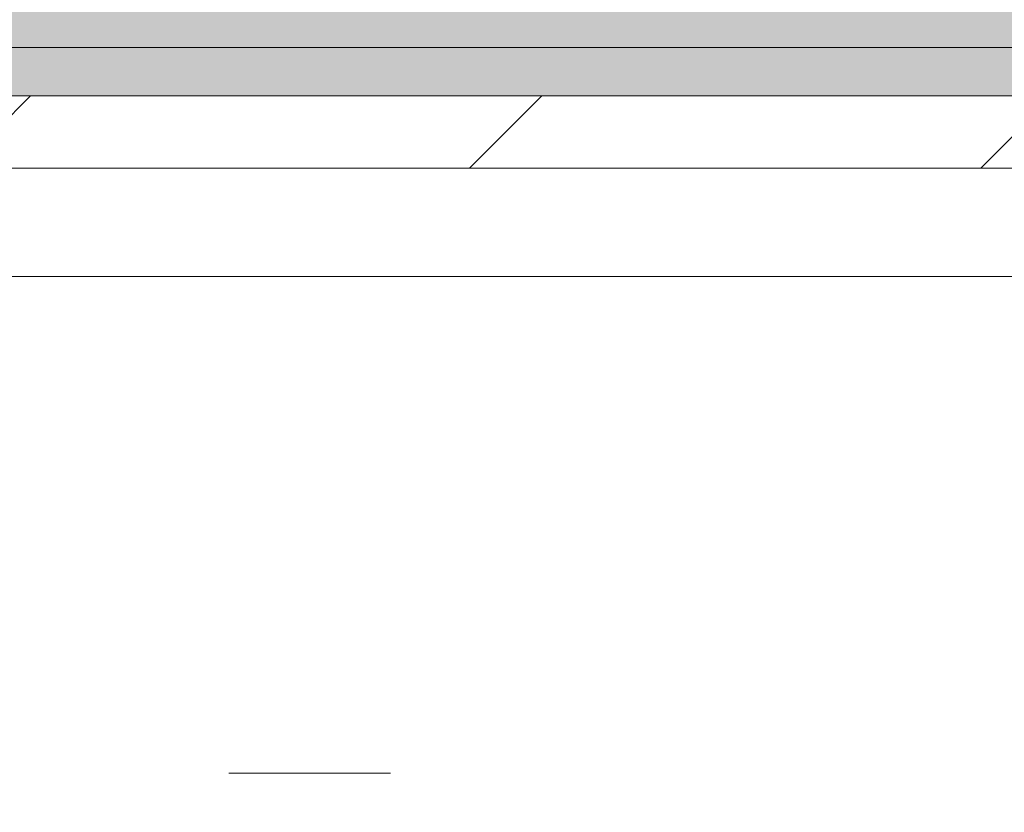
# Model space of a CAD drawing. Header units: millimetres. Extents: x 5980700 to 6194397, y -12939 to 2351883.
# Tile 81 of 124: x 6038248 to 6038453, y -2040 to -1875. Entities that reach past the tile are written whole.
import ezdxf

# ---------------------------------------------------------------- set-up
doc = ezdxf.new("R2010")
doc.units = ezdxf.units.MM
for name, color, linetype, lineweight in [('A-WALL', 113, 'Continuous', 18), ('A-WALL-PATT', 111, 'Continuous', 25), ('Q-CASE', 31, 'Continuous', 9)]:
    doc.layers.add(name, color=color, linetype=linetype, lineweight=lineweight)
pattern_1 = [(0, (2e-05, -3e-05), (812.8, 203.2), [33.528, -576.072, 33.528, -576.072, -3251.2]), (0, (2e-05, -3e-05), (812.8, 203.2), [-1219.2, 33.528, -1185.672, 33.528, -576.072, -1422.4]), (0, (2e-05, -3e-05), (812.8, 203.2), [-3048, 33.528, -372.872, 33.528, -982.472]), (120, (304.8, 101.6), (-582.3763620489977, 602.3054481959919), [33.52799999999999, -576.0719999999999, 33.52799999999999, -576.0719999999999, -3251.199999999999]), (120, (304.8, 101.6), (-582.3763620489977, 602.3054481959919), [-1219.2, 33.52799999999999, -1185.672, 33.52799999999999, -576.0719999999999, -1422.4]), (120, (304.8, 101.6), (-582.3763620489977, 602.3054481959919), [-3048, 33.52799999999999, -372.8719999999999, 33.52799999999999, -982.4719999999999]), (240, (406.4, 508), (-230.4236379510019, -805.5054481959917), [33.528, -576.072, 33.528, -576.072, -3251.2]), (240, (406.4, 508), (-230.4236379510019, -805.5054481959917), [-1219.2, 33.528, -1185.672, 33.528, -576.072, -1422.4]), (240, (406.4, 508), (-230.4236379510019, -805.5054481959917), [-3048, 33.528, -372.872, 33.528, -982.472])]
pattern_2 = [(216.87, (635, 1587.5), (4762.494328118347, 3175.008507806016), [793.75, -7143.75]), (206.565, (1587.5, 1111.25), (-1587.501456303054, -1587.499067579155), [1774.879, -1774.879]), (198.435, (1587.5, 317.5), (-3174.997452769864, -1587.50290376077), [1004.024, -4016.092])]

# ---------------------------------------------------------------- blocks, each defined once
blk = doc.blocks.new('Componentes de gabinete 9 - Componentes de gabinete 10-3871332-PLANTA DE CAIMENTO DE PISOS - TÉRREO')
at = {"layer": 'Q-CASE', "lineweight": 5}
h = blk.add_hatch(dxfattribs=at)
h.set_pattern_fill('FP_34', color=256, style=0, pattern_type=2)
h.set_pattern_definition(pattern_1)
h.paths.add_polyline_path([(-4291.627681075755, -2503.341032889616), (-4266.627681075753, -2503.341032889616), (-4266.627681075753, -2018.841821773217), (-4090.616646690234, -2018.841821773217), (-4090.616646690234, -1928.341032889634), (-1916.627681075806, -1928.341032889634), (-1916.627681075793, -2503.341032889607), (-1891.627681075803, -2503.341032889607), (-1891.627681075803, -1905.841032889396), (-4115.616646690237, -1905.841032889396), (-4115.616646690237, -1993.841821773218), (-4291.627681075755, -1993.841821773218), (-4291.627681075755, -2440.934425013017)])
h = blk.add_hatch(dxfattribs=at)
h.set_pattern_fill('FP_33', color=256, style=0, pattern_type=2)
h.set_pattern_definition(pattern_2)
h.paths.add_polyline_path([(-4291.627681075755, -2503.341032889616), (-4266.627681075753, -2503.341032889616), (-4266.627681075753, -2018.841821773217), (-4090.616646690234, -2018.841821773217), (-4090.616646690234, -1928.341032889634), (-1916.627681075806, -1928.341032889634), (-1916.627681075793, -2503.341032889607), (-1891.627681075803, -2503.341032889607), (-1891.627681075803, -1905.841032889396), (-4115.616646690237, -1905.841032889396), (-4115.616646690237, -1993.841821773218), (-4291.627681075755, -1993.841821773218), (-4291.627681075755, -2440.934425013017)])
h = blk.add_hatch(dxfattribs=at)
h.set_pattern_fill('FP_32', color=256, style=0, pattern_type=2)
h.set_pattern_definition(pattern_1)
h.paths.add_polyline_path([(-1916.627681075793, -2503.341032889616), (-1916.627681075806, -1928.341032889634), (-4090.616646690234, -1928.341032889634), (-4090.616646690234, -2018.841821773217), (-4266.627681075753, -2018.841821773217), (-4266.627681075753, -2503.341032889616), (-2157.504512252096, -2503.341032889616)])
h.paths.add_polyline_path([(-3110.634107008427, -2404.163083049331), (-3167.436296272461, -2399.394518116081), (-3221.157012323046, -2385.38959533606), (-3268.906719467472, -2363.038630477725), (-3308.194852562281, -2333.777107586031), (-3337.907475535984, -2297.861812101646), (-3354.729751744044, -2262.080064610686), (-3360.600275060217, -2223.341032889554), (-3354.729751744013, -2184.602001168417), (-3335.245784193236, -2144.961343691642), (-3308.194852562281, -2112.904958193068), (-3268.906719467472, -2083.643435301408), (-3221.157012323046, -2061.292470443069), (-3167.436296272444, -2047.287547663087), (-3110.634107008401, -2042.518982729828), (-3072.063723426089, -2045.756980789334), (-3073.614829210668, -2014.807732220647), (-3075.889238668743, -2009.253733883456), (-3076.651862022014, -2003.300731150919), (-3075.850939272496, -1997.352760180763), (-3073.29385822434, -1991.492903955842), (-3069.878323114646, -1987.058951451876), (-3065.11199704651, -1983.411764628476), (-3059.56534687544, -1981.119493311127), (-3053.61482921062, -1980.337716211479), (-3047.664311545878, -1981.119493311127), (-3040.81046620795, -1984.412028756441), (-3037.351335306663, -1987.058951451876), (-3033.614829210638, -1991.990953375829), (-3031.378719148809, -1997.352760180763), (-3030.577796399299, -2003.300731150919), (-3031.340419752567, -2009.253733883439), (-3033.614829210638, -2014.807732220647), (-3035.478337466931, -2051.831263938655), (-3033.390313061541, -2052.15085995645), (-3025.61542372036, -2054.643551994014), (-3000.111201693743, -2061.292470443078), (-2952.361494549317, -2083.643435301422), (-2913.073361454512, -2112.904958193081), (-2884.108826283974, -2147.229036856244), (-2866.538462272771, -2184.602001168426), (-2860.667938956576, -2223.341032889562), (-2866.538462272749, -2262.080064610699), (-2884.108826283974, -2299.453028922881), (-2913.073361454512, -2333.777107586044), (-2952.361494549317, -2363.038630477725), (-3000.111201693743, -2385.38959533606), (-3053.831917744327, -2399.394518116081)])
h.paths.add_polyline_path([(-2291.627681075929, -2404.16308304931), (-2348.429870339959, -2399.394518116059), (-2402.150586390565, -2385.38959533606), (-2451.939830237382, -2361.51959800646), (-2489.188426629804, -2333.777107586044), (-2518.152961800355, -2299.453028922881), (-2535.72332581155, -2262.080064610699), (-2541.593849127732, -2223.341032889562), (-2535.72332581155, -2184.602001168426), (-2518.152961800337, -2147.229036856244), (-2489.188426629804, -2112.904958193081), (-2449.90029353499, -2083.643435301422), (-2402.150586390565, -2061.292470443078), (-2348.42987034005, -2047.287547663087), (-2310.16307827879, -2044.075036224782), (-2311.627681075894, -2014.807732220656), (-2313.90209053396, -2009.253733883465), (-2314.664713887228, -2003.300731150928), (-2313.863791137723, -1997.352760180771), (-2311.306710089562, -1991.492903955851), (-2304.722171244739, -1984.634033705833), (-2303.124848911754, -1983.411764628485), (-2297.578198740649, -1981.119493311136), (-2291.627681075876, -1980.337716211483), (-2285.677163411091, -1981.119493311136), (-2280.130513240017, -1983.411764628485), (-2275.364187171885, -1987.058951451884), (-2271.62768107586, -1991.990953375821), (-2269.353271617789, -1997.637186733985), (-2268.590648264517, -2003.300731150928), (-2269.353271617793, -2009.253733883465), (-2271.62768107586, -2014.807732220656), (-2271.948652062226, -2044.171044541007), (-2234.825491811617, -2047.287547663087), (-2181.104775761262, -2061.292470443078), (-2133.355068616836, -2083.643435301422), (-2094.066935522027, -2112.904958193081), (-2065.102400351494, -2147.229036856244), (-2047.532036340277, -2184.60200116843), (-2041.661513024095, -2223.341032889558), (-2047.532036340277, -2262.080064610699), (-2065.102400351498, -2299.453028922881), (-2094.066935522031, -2333.777107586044), (-2133.355068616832, -2363.038630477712), (-2181.104775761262, -2385.389595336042), (-2234.825491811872, -2399.394518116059)])
h.paths.add_polyline_path([(-3853.614829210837, -2404.163083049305), (-3910.417018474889, -2399.394518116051), (-3964.137734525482, -2385.389595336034), (-4011.887441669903, -2363.038630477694), (-4055.841707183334, -2329.142378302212), (-4081.97028659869, -2296.553628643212), (-4098.118636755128, -2260.765137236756), (-4103.580997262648, -2223.341032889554), (-4097.710473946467, -2184.602001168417), (-4080.14010993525, -2147.229036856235), (-4051.175574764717, -2112.904958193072), (-4011.887441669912, -2083.643435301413), (-3964.137734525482, -2061.292470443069), (-3910.417018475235, -2047.287547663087), (-3872.19667104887, -2043.171977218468), (-3873.614829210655, -2014.807732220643), (-3875.889238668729, -2009.253733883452), (-3876.651862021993, -2003.300731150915), (-3875.850939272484, -1997.352760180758), (-3873.293858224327, -1991.492903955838), (-3868.415851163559, -1985.939869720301), (-3865.111997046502, -1983.411764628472), (-3859.565346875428, -1981.119493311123), (-3853.61482921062, -1980.337716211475), (-3847.664311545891, -1981.119493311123), (-3842.117661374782, -1983.411764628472), (-3837.351335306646, -1987.058951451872), (-3833.614829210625, -1991.990953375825), (-3831.378719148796, -1997.352760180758), (-3830.577796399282, -2003.300731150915), (-3831.340419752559, -2009.253733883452), (-3833.614829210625, -2014.807732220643), (-3833.935800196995, -2044.171044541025), (-3796.812639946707, -2047.287547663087), (-3743.091923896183, -2061.292470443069), (-3695.342216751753, -2083.643435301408), (-3651.387951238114, -2117.539687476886), (-3625.259371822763, -2150.128437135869), (-3609.111021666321, -2185.91692854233), (-3603.648661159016, -2223.341032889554), (-3609.519184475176, -2262.080064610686), (-3629.681102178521, -2302.524118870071), (-3656.054083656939, -2333.777107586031), (-3695.342216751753, -2363.038630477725), (-3743.091923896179, -2385.38959533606), (-3796.812639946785, -2399.394518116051), (-3847.738132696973, -2403.669732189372)])
h = blk.add_hatch(dxfattribs=at)
h.set_pattern_fill('FP_33', color=256, style=0, pattern_type=2)
h.set_pattern_definition(pattern_2)
h.paths.add_polyline_path([(-1916.627681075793, -2503.341032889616), (-1916.627681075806, -1928.341032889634), (-4090.616646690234, -1928.341032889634), (-4090.616646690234, -2018.841821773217), (-4266.627681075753, -2018.841821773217), (-4266.627681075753, -2503.341032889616), (-2157.504512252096, -2503.341032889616)])
h.paths.add_polyline_path([(-3110.634107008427, -2404.163083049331), (-3167.436296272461, -2399.394518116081), (-3221.157012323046, -2385.38959533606), (-3268.906719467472, -2363.038630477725), (-3308.194852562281, -2333.777107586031), (-3337.907475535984, -2297.861812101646), (-3354.729751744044, -2262.080064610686), (-3360.600275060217, -2223.341032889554), (-3354.729751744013, -2184.602001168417), (-3335.245784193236, -2144.961343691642), (-3308.194852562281, -2112.904958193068), (-3268.906719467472, -2083.643435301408), (-3221.157012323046, -2061.292470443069), (-3167.436296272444, -2047.287547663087), (-3110.634107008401, -2042.518982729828), (-3072.063723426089, -2045.756980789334), (-3073.614829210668, -2014.807732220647), (-3075.889238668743, -2009.253733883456), (-3076.651862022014, -2003.300731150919), (-3075.850939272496, -1997.352760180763), (-3073.29385822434, -1991.492903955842), (-3069.878323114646, -1987.058951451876), (-3065.11199704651, -1983.411764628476), (-3059.56534687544, -1981.119493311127), (-3053.61482921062, -1980.337716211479), (-3047.664311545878, -1981.119493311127), (-3040.81046620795, -1984.412028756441), (-3037.351335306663, -1987.058951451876), (-3033.614829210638, -1991.990953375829), (-3031.378719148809, -1997.352760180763), (-3030.577796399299, -2003.300731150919), (-3031.340419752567, -2009.253733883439), (-3033.614829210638, -2014.807732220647), (-3035.478337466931, -2051.831263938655), (-3033.390313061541, -2052.15085995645), (-3025.61542372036, -2054.643551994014), (-3000.111201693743, -2061.292470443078), (-2952.361494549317, -2083.643435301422), (-2913.073361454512, -2112.904958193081), (-2884.108826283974, -2147.229036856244), (-2866.538462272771, -2184.602001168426), (-2860.667938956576, -2223.341032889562), (-2866.538462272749, -2262.080064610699), (-2884.108826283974, -2299.453028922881), (-2913.073361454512, -2333.777107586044), (-2952.361494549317, -2363.038630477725), (-3000.111201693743, -2385.38959533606), (-3053.831917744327, -2399.394518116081)])
h.paths.add_polyline_path([(-2291.627681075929, -2404.16308304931), (-2348.429870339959, -2399.394518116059), (-2402.150586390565, -2385.38959533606), (-2451.939830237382, -2361.51959800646), (-2489.188426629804, -2333.777107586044), (-2518.152961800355, -2299.453028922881), (-2535.72332581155, -2262.080064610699), (-2541.593849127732, -2223.341032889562), (-2535.72332581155, -2184.602001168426), (-2518.152961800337, -2147.229036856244), (-2489.188426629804, -2112.904958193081), (-2449.90029353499, -2083.643435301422), (-2402.150586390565, -2061.292470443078), (-2348.42987034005, -2047.287547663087), (-2310.16307827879, -2044.075036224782), (-2311.627681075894, -2014.807732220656), (-2313.90209053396, -2009.253733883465), (-2314.664713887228, -2003.300731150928), (-2313.863791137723, -1997.352760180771), (-2311.306710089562, -1991.492903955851), (-2304.722171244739, -1984.634033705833), (-2303.124848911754, -1983.411764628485), (-2297.578198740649, -1981.119493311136), (-2291.627681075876, -1980.337716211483), (-2285.677163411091, -1981.119493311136), (-2280.130513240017, -1983.411764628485), (-2275.364187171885, -1987.058951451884), (-2271.62768107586, -1991.990953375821), (-2269.353271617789, -1997.637186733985), (-2268.590648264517, -2003.300731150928), (-2269.353271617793, -2009.253733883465), (-2271.62768107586, -2014.807732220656), (-2271.948652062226, -2044.171044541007), (-2234.825491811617, -2047.287547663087), (-2181.104775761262, -2061.292470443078), (-2133.355068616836, -2083.643435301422), (-2094.066935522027, -2112.904958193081), (-2065.102400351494, -2147.229036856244), (-2047.532036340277, -2184.60200116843), (-2041.661513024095, -2223.341032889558), (-2047.532036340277, -2262.080064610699), (-2065.102400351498, -2299.453028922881), (-2094.066935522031, -2333.777107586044), (-2133.355068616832, -2363.038630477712), (-2181.104775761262, -2385.389595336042), (-2234.825491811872, -2399.394518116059)])
h.paths.add_polyline_path([(-3853.614829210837, -2404.163083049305), (-3910.417018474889, -2399.394518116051), (-3964.137734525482, -2385.389595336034), (-4011.887441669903, -2363.038630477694), (-4055.841707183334, -2329.142378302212), (-4081.97028659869, -2296.553628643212), (-4098.118636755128, -2260.765137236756), (-4103.580997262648, -2223.341032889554), (-4097.710473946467, -2184.602001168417), (-4080.14010993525, -2147.229036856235), (-4051.175574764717, -2112.904958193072), (-4011.887441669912, -2083.643435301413), (-3964.137734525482, -2061.292470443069), (-3910.417018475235, -2047.287547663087), (-3872.19667104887, -2043.171977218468), (-3873.614829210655, -2014.807732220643), (-3875.889238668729, -2009.253733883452), (-3876.651862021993, -2003.300731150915), (-3875.850939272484, -1997.352760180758), (-3873.293858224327, -1991.492903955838), (-3868.415851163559, -1985.939869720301), (-3865.111997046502, -1983.411764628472), (-3859.565346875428, -1981.119493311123), (-3853.61482921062, -1980.337716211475), (-3847.664311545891, -1981.119493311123), (-3842.117661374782, -1983.411764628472), (-3837.351335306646, -1987.058951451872), (-3833.614829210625, -1991.990953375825), (-3831.378719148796, -1997.352760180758), (-3830.577796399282, -2003.300731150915), (-3831.340419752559, -2009.253733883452), (-3833.614829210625, -2014.807732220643), (-3833.935800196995, -2044.171044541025), (-3796.812639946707, -2047.287547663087), (-3743.091923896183, -2061.292470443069), (-3695.342216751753, -2083.643435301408), (-3651.387951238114, -2117.539687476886), (-3625.259371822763, -2150.128437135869), (-3609.111021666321, -2185.91692854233), (-3603.648661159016, -2223.341032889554), (-3609.519184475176, -2262.080064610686), (-3629.681102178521, -2302.524118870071), (-3656.054083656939, -2333.777107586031), (-3695.342216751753, -2363.038630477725), (-3743.091923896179, -2385.38959533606), (-3796.812639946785, -2399.394518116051), (-3847.738132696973, -2403.669732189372)])
at = {"layer": 'Q-CASE', "color": 133, "lineweight": 5}
blk.add_line((-1916.627681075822, -1928.341032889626), (-4090.616646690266, -1928.341032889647), dxfattribs=at)
blk = doc.blocks.new('BE-PMSa-MOD-ARQ-CONEXAODOFUTURO-EX-000-R_rvt-1-PLANTA DE CAIMENTO DE PISOS - TÉRREO')
at = {"layer": 'A-WALL', "lineweight": 5}
h = blk.add_hatch(color=9, dxfattribs=at)
h.paths.add_polyline_path([(-243.6749612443, -1890.841005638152), (-243.6148730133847, -1890.841005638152), (-243.6749612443, -1880.84100563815), (-373.6148730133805, -1880.84100563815), (-373.6148730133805, -1890.841005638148), (-263.6148730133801, -1890.841005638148)])
h.paths.add_polyline_path([(-1568.633892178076, -1890.841005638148), (-1273.614873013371, -1890.841005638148), (-1273.614873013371, -1880.841005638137), (-1861.627696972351, -1880.841005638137), (-1861.627696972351, -1890.841005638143), (-1644.517811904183, -1890.841005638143)])
h.paths.add_polyline_path([(-4090.616662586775, -1890.841005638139), (-1891.627696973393, -1890.841005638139), (-1891.627696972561, -1880.841005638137), (-4125.616662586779, -1880.841005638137), (-4125.061107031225, -1890.841005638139), (-4109.329419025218, -1890.841005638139)])
at = {"layer": 'A-WALL-PATT', "lineweight": 5}
h = blk.add_hatch(color=57, dxfattribs=at)
h.paths.add_polyline_path([(-198.7856958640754, -1880.84100563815), (-198.6148730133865, -1880.84100563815), (-198.6148730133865, -1790.841005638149), (-373.6148730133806, -1790.841005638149), (-373.6148730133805, -1880.84100563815), (-231.1148571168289, -1880.84100563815)])
h.paths.add_polyline_path([(-3850.507606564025, -1880.841005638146), (-1273.614873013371, -1880.841005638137), (-1273.614873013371, -1790.841005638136), (-4140.616662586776, -1790.841005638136), (-4140.616662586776, -1880.841005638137), (-3887.313158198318, -1880.841005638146)])
h = blk.add_hatch(dxfattribs=at)
h.set_pattern_fill('FP_14', color=252, style=0, pattern_type=2)
h.set_pattern_definition([(45, (0, 0), (-53.03300858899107, 53.03300858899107), [])])
h.paths.add_polyline_path([(-1313.614873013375, -1905.841005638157), (-1273.614873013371, -1905.841005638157), (-1273.614873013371, -1890.841005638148), (-1861.627696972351, -1890.841005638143), (-1861.627696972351, -1905.841005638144), (-1568.633892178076, -1905.841005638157)])
h.paths.add_polyline_path([(-263.6148730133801, -1905.841005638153), (-263.6148730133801, -1890.841005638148), (-373.6148730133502, -1890.841005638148), (-373.6148730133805, -1905.841005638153), (-273.6148730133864, -1905.841005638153)])
h.paths.add_polyline_path([(-4090.616662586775, -1905.841005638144), (-1891.627696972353, -1905.841005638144), (-1891.627696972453, -1890.841005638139), (-4115.616662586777, -1890.841005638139), (-4115.616662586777, -1905.841005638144), (-4099.898553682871, -1905.841005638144)])
at = {"layer": 'A-WALL', "color": 90, "lineweight": 5}
for p, q in [((-1891.627696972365, -1880.841005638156), (-4115.616662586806, -1880.841005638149)), ((-1891.627696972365, -1890.841005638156), (-4115.616662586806, -1890.841005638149))]:
    blk.add_line(p, q, dxfattribs=at)
at = {"layer": 'A-WALL', "color": 130, "lineweight": 9}
blk.add_line((-4115.616662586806, -1905.841005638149), (-1891.627696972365, -1905.841005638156), dxfattribs=at)
at = {"layer": 'Q-CASE', "color": 250, "lineweight": 5}
blk.add_blockref('Componentes de gabinete 9 - Componentes de gabinete 10-3871332-PLANTA DE CAIMENTO DE PISOS - TÉRREO', (-1.589655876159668e-05, 2.72512435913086e-05), dxfattribs=at)

msp = doc.modelspace()

# ---------------------------------------------------------------- block references
at = {"lineweight": 5}
msp.add_blockref('BE-PMSa-MOD-ARQ-CONEXAODOFUTURO-EX-000-R_rvt-1-PLANTA DE CAIMENTO DE PISOS - TÉRREO', (6040474.816446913, 0), dxfattribs=at)

doc.saveas('drawing.dxf')
